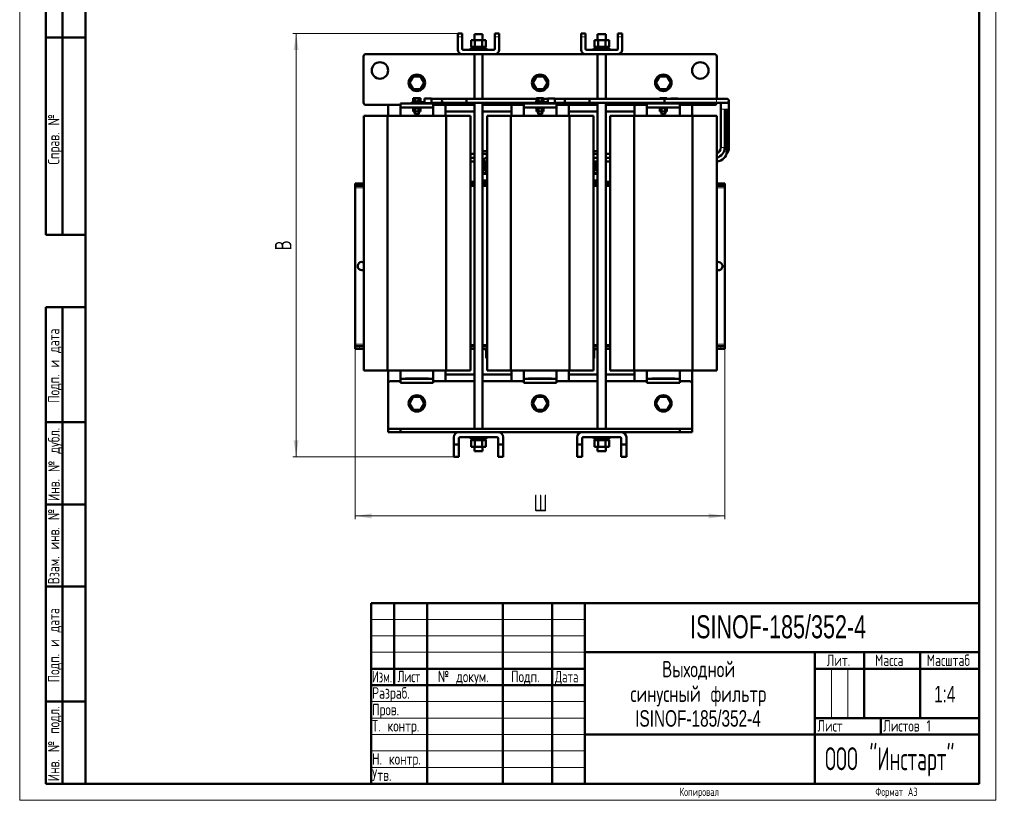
# Model space of a CAD drawing. Header units: millimetres. Extents: x 0 to 1198, y 0 to 1680.
# Tile 1 of 2: x 0 to 1198, y 0 to 950. Entities that reach past the tile are written whole.
import ezdxf

# ---------------------------------------------------------------- set-up
doc = ezdxf.new("R2010")
doc.units = ezdxf.units.MM
doc.header["$LTSCALE"] = 4
doc.linetypes.add('SLD-Сплошная', pattern=[0])
doc.styles.add('SLDTEXTSTYLE0', font='TXT', dxfattribs={"width": 0.7})
doc.styles.add('SLDTEXTSTYLE1', font='TXT', dxfattribs={"width": 0.7, "bigfont": 'bigfont'})
doc.styles.add('SLDTEXTSTYLE2', font='TXT', dxfattribs={"width": 0.705079, "bigfont": 'bigfont'})
doc.styles.add('SLDTEXTSTYLE3', font='TXT', dxfattribs={"width": 0.648852, "bigfont": 'bigfont'})
doc.styles.add('SLDTEXTSTYLE4', font='TXT', dxfattribs={"width": 0.632021, "bigfont": 'bigfont'})
doc.styles.add('SLDTEXTSTYLE5', font='TXT', dxfattribs={"width": 0.625377, "bigfont": 'bigfont'})
doc.styles.add('SLDTEXTSTYLE6', font='TXT', dxfattribs={"width": 0.583291, "bigfont": 'bigfont'})
doc.dimstyles.new('SLDDIMSTYLE0', dxfattribs={"dimtxt": 20, "dimasz": 20, "dimexe": 0, "dimexo": 0.0625, "dimgap": 5, "dimtad": 2, "dimdec": 1, "dimrnd": 1e-09, "dimzin": 12, "dimdsep": 46, "dimtxsty": 'SLDTEXTSTYLE0', "dimsah": 1, "dimcen": 0.09, "dimadec": 0, "dimazin": 3, "dimtfac": 1, "dimtdec": 3, "dimtofl": 0, "dimtmove": 0, "dimatfit": 3, "dimfxl": 0, "dimfrac": 2, "dimtolj": 1, "dimtzin": 12, "dimarcsym": 0})

# ---------------------------------------------------------------- blocks, each defined once
blk = doc.blocks.new('SW_NOTE_0')
at = {"color": 0, "linetype": 'Continuous', "lineweight": 0, "char_height": 20, "attachment_point": 2}
for s, insert, style in [('Выходной', (46.3, 25.7), 'SLDTEXTSTYLE1'), ('синусный фильтр', (45.9, -4.3), 'SLDTEXTSTYLE1'), ('ISINOF-185/352-4', (45.5, -34.3), 'SLDTEXTSTYLE0')]:
    blk.add_mtext(s, dxfattribs=dict(at, insert=insert, style=style))
blk = doc.blocks.new('_D')
at = {"color": 7, "linetype": 'SLD-Сплошная', "lineweight": 0}
for p, q in [((408.5, 552.3), (408.5, 341.9)), ((858.5, 552.3), (858.5, 341.9)), ((408.5, 345.9), (858.5, 345.9))]:
    blk.add_line(p, q, dxfattribs=at)
at = {"color": 7, "linetype": 'SLD-Сплошная', "lineweight": 18}
for points in [[(408.5, 345.9), (428.5, 342.8), (428.5, 349)], [(858.5, 345.9), (838.5, 349), (838.5, 342.8)]]:
    blk.add_solid(points, dxfattribs=at)
at = {"color": 7, "linetype": 'SLD-Сплошная', "lineweight": 18, "insert": (625.6, 371.7), "char_height": 20, "attachment_point": 1, "style": 'SLDTEXTSTYLE1'}
blk.add_mtext('Ш', dxfattribs=at)
blk = doc.blocks.new('_D_1')
at = {"color": 7, "linetype": 'SLD-Сплошная', "lineweight": 0}
for p, q in [((533.4, 932.8), (332.5, 932.8)), ((336.5, 417.9), (336.5, 932.8)), ((528.4, 417.9), (332.5, 417.9))]:
    blk.add_line(p, q, dxfattribs=at)
at = {"color": 7, "linetype": 'SLD-Сплошная', "lineweight": 18}
for points in [[(336.5, 932.8), (333.4, 912.8), (339.5, 912.8)], [(336.5, 417.9), (339.5, 437.9), (333.4, 437.9)]]:
    blk.add_solid(points, dxfattribs=at)
at = {"color": 7, "linetype": 'SLD-Сплошная', "lineweight": 18, "insert": (310.7, 668.9), "char_height": 20, "attachment_point": 1, "rotation": 90, "style": 'SLDTEXTSTYLE1'}
blk.add_mtext('В', dxfattribs=at)

msp = doc.modelspace()

# ---------------------------------------------------------------- linework, layer by layer
at = {"color": 7, "linetype": 'SLD-Сплошная', "lineweight": 18}
for p, q in [((0, 1680), (0, 0)), ((1188, 1680), (1188, 0)), ((428, 220), (688, 220)), ((428, 200), (688, 200)), ((428, 180), (688, 180)), ((988, 160), (988, 100)), ((1008, 160), (1008, 100)), ((428, 120), (688, 120)), ((428, 100), (688, 100)), ((428, 80), (688, 80)), ((428, 60), (688, 60)), ((428, 40), (688, 40)), ((0, 0), (1188, 0))]:
    msp.add_line(p, q, dxfattribs=at)
at = {"color": 7, "linetype": 'SLD-Сплошная', "lineweight": 50}
for p, q in [((80, 1660), (80, 20)), ((80, 1660), (80, 20)), ((1168, 20), (1168, 1660)), ((32, 688), (32, 1168)), ((32, 688), (32, 1168)), ((52, 688), (52, 1168)), ((52, 688), (52, 1168)), ((32, 928), (80, 928)), ((80, 928), (32, 928)), ((538.67, 932.8), (533.46, 932.8)), ((533.46, 928.63), (533.46, 932.8)), ((533.46, 928.63), (533.46, 913.05)), ((538.67, 932.8), (538.67, 928.63)), ((538.67, 914.09), (538.67, 928.63)), ((549.46, 916.65), (549.46, 924.65)), ((553.96, 924.65), (549.46, 924.65)), ((553.46, 931.84), (553.46, 924.65)), ((563.46, 931.84), (553.46, 931.84)), ((553.96, 916.65), (553.96, 924.65)), ((562.96, 924.65), (553.96, 924.65)), ((562.96, 924.65), (562.96, 916.65)), ((567.46, 924.65), (562.96, 924.65)), ((563.46, 924.65), (563.46, 931.84)), ((567.46, 916.65), (567.46, 924.65)), ((578.25, 928.63), (578.25, 932.8)), ((583.46, 932.8), (578.25, 932.8)), ((578.25, 928.63), (578.25, 914.09)), ((583.46, 932.8), (583.46, 928.63)), ((583.46, 913.05), (583.46, 928.63)), ((688.67, 932.8), (683.46, 932.8)), ((683.46, 928.63), (683.46, 932.8)), ((683.46, 928.63), (683.46, 913.05)), ((688.67, 932.8), (688.67, 928.63)), ((688.67, 914.09), (688.67, 928.63)), ((699.46, 916.65), (699.46, 924.65)), ((703.96, 924.65), (699.46, 924.65)), ((703.46, 931.84), (703.46, 924.65)), ((713.46, 931.84), (703.46, 931.84)), ((703.96, 916.65), (703.96, 924.65)), ((712.96, 924.65), (703.96, 924.65)), ((712.96, 916.65), (712.96, 924.65)), ((717.46, 924.65), (712.96, 924.65)), ((713.46, 924.65), (713.46, 931.84)), ((717.46, 916.65), (717.46, 924.65)), ((733.46, 932.8), (728.25, 932.8)), ((728.25, 928.63), (728.25, 932.8)), ((728.25, 928.63), (728.25, 914.09)), ((733.46, 932.8), (733.46, 928.63)), ((733.46, 913.05), (733.46, 928.63)), ((577.21, 913.05), (539.71, 913.05)), ((548.46, 914.65), (548.46, 913.05)), ((548.46, 914.65), (568.46, 914.65)), ((548.46, 913.05), (568.46, 913.05)), ((553.96, 916.65), (549.46, 916.65)), ((550.67, 916.65), (550.67, 914.65)), ((553.46, 913.05), (553.46, 913.05)), ((562.96, 916.65), (553.96, 916.65)), ((567.46, 916.65), (562.96, 916.65)), ((563.46, 913.05), (563.46, 913.05)), ((566.26, 914.65), (566.26, 916.65)), ((568.46, 913.05), (568.46, 914.65)), ((727.21, 913.05), (689.71, 913.05)), ((698.46, 914.65), (698.46, 913.05)), ((718.46, 914.65), (698.46, 914.65)), ((698.46, 913.05), (718.46, 913.05)), ((699.46, 916.65), (703.96, 916.65)), ((700.67, 916.65), (700.67, 914.65)), ((703.46, 913.05), (703.46, 913.05)), ((703.96, 916.65), (712.96, 916.65)), ((712.96, 916.65), (717.46, 916.65)), ((713.46, 913.05), (713.46, 913.05)), ((716.26, 914.65), (716.26, 916.65)), ((718.46, 913.05), (718.46, 914.65)), ((418.46, 848.84), (418.46, 904.84)), ((421.46, 907.84), (538.67, 907.84)), ((578.25, 907.84), (538.67, 907.84)), ((553.46, 907.84), (553.46, 853.44)), ((563.46, 853.44), (563.46, 907.84)), ((578.25, 907.84), (688.67, 907.84)), ((728.25, 907.84), (688.67, 907.84)), ((703.46, 907.84), (703.46, 853.44)), ((713.46, 853.44), (713.46, 907.84)), ((728.25, 907.84), (845.46, 907.84)), ((848.46, 904.84), (848.46, 853.44)), ((474.46, 872.84), (478.96, 880.63)), ((478.96, 880.63), (487.96, 880.63)), ((487.96, 880.63), (492.46, 872.84)), ((624.46, 872.84), (628.96, 880.63)), ((628.96, 880.63), (637.96, 880.63)), ((637.96, 880.63), (642.46, 872.84)), ((774.46, 872.84), (778.96, 880.63)), ((778.96, 880.63), (787.96, 880.63)), ((787.96, 880.63), (792.46, 872.84)), ((478.96, 865.04), (474.46, 872.84)), ((487.96, 865.04), (478.96, 865.04)), ((492.46, 872.84), (487.96, 865.04)), ((628.96, 865.04), (624.46, 872.84)), ((637.96, 865.04), (628.96, 865.04)), ((642.46, 872.84), (637.96, 865.04)), ((778.96, 865.04), (774.46, 872.84)), ((787.96, 865.04), (778.96, 865.04)), ((792.46, 872.84), (787.96, 865.04)), ((479.14, 854.08), (479.14, 850.24)), ((481.3, 854.08), (479.14, 854.08)), ((481.3, 850.24), (481.3, 854.08)), ((485.62, 854.08), (481.3, 854.08)), ((485.62, 850.24), (485.62, 854.08)), ((487.78, 854.08), (485.62, 854.08)), ((487.78, 850.24), (487.78, 854.08)), ((501.26, 853.74), (492.76, 853.74)), ((501.26, 853.44), (501.26, 853.74)), ((501.26, 853.74), (501.26, 853.44)), ((501.26, 853.74), (501.26, 853.74)), ((513.8, 853.44), (501.26, 853.44)), ((543.8, 853.44), (513.8, 853.44)), ((629.14, 853.44), (543.8, 853.44)), ((629.14, 854.08), (629.14, 850.24)), ((631.3, 854.08), (629.14, 854.08)), ((631.3, 850.24), (631.3, 854.08)), ((635.62, 854.08), (631.3, 854.08)), ((635.62, 850.24), (635.62, 854.08)), ((637.78, 854.08), (635.62, 854.08)), ((637.78, 850.24), (637.78, 854.08)), ((642.76, 853.44), (637.78, 853.44)), ((651.26, 853.74), (642.76, 853.74)), ((651.26, 853.74), (651.26, 853.74)), ((651.26, 853.44), (651.26, 853.74)), ((651.26, 853.74), (651.26, 853.44)), ((663.8, 853.44), (651.26, 853.44)), ((693.8, 853.44), (663.8, 853.44)), ((784.98, 853.44), (693.8, 853.44)), ((779.14, 853.44), (734.98, 853.44)), ((779.14, 854.08), (779.14, 853.44)), ((781.3, 854.08), (779.14, 854.08)), ((781.3, 853.44), (781.3, 854.08)), ((785.62, 854.08), (781.3, 854.08)), ((848.25, 853.44), (784.98, 853.44)), ((784.98, 848.44), (784.98, 853.44)), ((785.62, 853.44), (785.62, 854.08)), ((787.78, 854.08), (785.62, 854.08)), ((787.78, 853.44), (787.78, 854.08)), ((792.76, 853.44), (787.78, 853.44)), ((801.26, 853.74), (792.76, 853.74)), ((801.26, 853.74), (801.26, 853.74)), ((801.26, 853.44), (801.26, 853.74)), ((801.26, 853.74), (801.26, 853.44)), ((804.98, 853.44), (801.26, 853.44)), ((804.98, 853.44), (801.27, 853.44)), ((850.75, 853.44), (804.98, 853.44)), ((804.98, 853.44), (804.98, 853.44)), ((804.98, 853.44), (804.98, 853.44)), ((858.24, 853.44), (848.25, 853.44)), ((860.75, 853.44), (850.75, 853.44)), ((863.25, 840.94), (863.25, 850.94)), ((463.46, 845.84), (421.46, 845.84)), ((448.46, 845.84), (448.46, 832.84)), ((463.46, 847.84), (503.46, 847.84)), ((463.46, 847.84), (463.46, 842.84)), ((463.46, 842.84), (503.46, 842.84)), ((463.46, 841.84), (463.46, 842.84)), ((463.46, 841.84), (463.46, 832.84)), ((477.46, 849.14), (477.46, 848.34)), ((487.78, 849.14), (477.46, 849.14)), ((477.46, 848.34), (487.53, 848.34)), ((478.66, 850.18), (478.66, 849.41)), ((478.66, 850.18), (488.26, 850.18)), ((478.66, 849.41), (488.26, 849.41)), ((478.66, 842.76), (478.66, 841.99)), ((488.26, 842.76), (478.66, 842.76)), ((488.26, 841.99), (478.66, 841.99)), ((481.3, 850.24), (479.14, 850.24)), ((479.14, 841.95), (479.14, 838.11)), ((481.3, 841.95), (479.14, 841.95)), ((481.06, 849.41), (481.06, 849.14)), ((481.06, 848.34), (481.06, 847.84)), ((481.06, 842.84), (481.06, 842.76)), ((481.06, 841.99), (481.06, 841.95)), ((485.62, 850.24), (481.3, 850.24)), ((481.3, 841.95), (481.3, 838.11)), ((485.62, 841.95), (481.3, 841.95)), ((487.78, 850.24), (485.62, 850.24)), ((485.62, 841.95), (485.62, 838.11)), ((487.78, 841.95), (485.62, 841.95)), ((485.86, 849.14), (485.86, 849.41)), ((485.86, 847.84), (485.86, 848.34)), ((485.86, 842.76), (485.86, 842.84)), ((485.86, 841.95), (485.86, 841.99)), ((487.78, 841.95), (487.78, 838.11)), ((488.25, 848.34), (488.25, 848.34)), ((488.25, 848.34), (488.26, 848.34)), ((488.26, 849.41), (488.26, 850.18)), ((488.26, 841.99), (488.26, 842.76)), ((488.8, 848.43), (489.38, 848.29)), ((492.76, 849.78), (489.05, 849.25)), ((489.31, 848.31), (489.37, 848.29)), ((489.37, 848.29), (492.79, 848.14)), ((492.75, 849.14), (489.51, 848.56)), ((492.76, 848.14), (501.26, 848.14)), ((501.26, 848.44), (513.8, 848.44)), ((503.46, 842.84), (503.46, 847.84)), ((553.46, 845.84), (503.46, 845.84)), ((503.46, 842.84), (503.46, 841.84)), ((503.46, 841.84), (503.46, 832.84)), ((513.8, 848.44), (543.8, 848.44)), ((518.46, 832.84), (518.46, 845.84)), ((543.8, 848.44), (627.46, 848.44)), ((553.46, 848.44), (553.46, 451.84)), ((563.46, 451.84), (563.46, 848.44)), ((613.46, 845.84), (563.46, 845.84)), ((598.46, 832.84), (598.46, 845.84)), ((613.46, 847.84), (653.46, 847.84)), ((613.46, 847.84), (613.46, 842.84)), ((613.46, 842.84), (653.46, 842.84)), ((613.46, 841.84), (613.46, 842.84)), ((613.46, 841.84), (613.46, 832.84)), ((627.46, 849.14), (627.46, 848.34)), ((637.78, 849.14), (627.46, 849.14)), ((627.46, 848.34), (637.53, 848.34)), ((628.66, 850.18), (628.66, 849.41)), ((628.66, 850.18), (638.26, 850.18)), ((628.66, 849.41), (638.26, 849.41)), ((628.66, 842.76), (628.66, 841.99)), ((638.26, 842.76), (628.66, 842.76)), ((638.26, 841.99), (628.66, 841.99)), ((631.3, 850.24), (629.14, 850.24)), ((629.14, 841.95), (629.14, 838.11)), ((629.14, 841.95), (631.3, 841.95)), ((631.06, 849.41), (631.06, 849.14)), ((631.06, 848.34), (631.06, 847.84)), ((631.06, 842.84), (631.06, 842.76)), ((631.06, 841.99), (631.06, 841.95)), ((635.62, 850.24), (631.3, 850.24)), ((631.3, 838.11), (631.3, 841.95)), ((631.3, 841.95), (635.62, 841.95)), ((637.78, 850.24), (635.62, 850.24)), ((635.62, 841.95), (635.62, 838.11)), ((635.62, 841.95), (637.78, 841.95)), ((635.86, 849.14), (635.86, 849.41)), ((635.86, 847.84), (635.86, 848.34)), ((635.86, 842.76), (635.86, 842.84)), ((635.86, 841.95), (635.86, 841.99)), ((637.78, 841.95), (637.78, 838.11)), ((638.25, 848.34), (638.48, 848.33)), ((638.25, 848.34), (638.25, 848.34)), ((638.25, 848.34), (638.26, 848.34)), ((638.26, 849.41), (638.26, 850.18)), ((638.26, 841.99), (638.26, 842.76)), ((638.29, 848.34), (638.48, 848.33)), ((642.76, 849.78), (639.05, 849.25)), ((639.37, 848.29), (642.79, 848.14)), ((642.75, 849.14), (639.51, 848.56)), ((642.76, 848.14), (651.26, 848.14)), ((651.26, 848.44), (663.8, 848.44)), ((653.46, 842.84), (653.46, 847.84)), ((703.46, 845.84), (653.46, 845.84)), ((653.46, 842.84), (653.46, 841.84)), ((653.46, 841.84), (653.46, 832.84)), ((663.8, 848.44), (693.8, 848.44)), ((668.46, 845.84), (668.46, 832.84)), ((693.8, 848.44), (784.98, 848.44)), ((703.46, 848.44), (703.46, 451.84)), ((713.46, 451.84), (713.46, 848.44)), ((763.46, 845.84), (713.46, 845.84)), ((748.46, 845.84), (748.46, 832.84)), ((763.46, 847.84), (763.46, 842.84)), ((763.46, 847.84), (803.46, 847.84)), ((763.46, 842.84), (803.46, 842.84)), ((763.46, 841.84), (763.46, 842.84)), ((763.46, 841.84), (763.46, 832.84)), ((777.46, 848.44), (777.46, 848.34)), ((777.46, 848.34), (787.53, 848.34)), ((778.66, 842.76), (778.66, 841.99)), ((788.26, 842.76), (778.66, 842.76)), ((788.26, 841.99), (778.66, 841.99)), ((779.14, 841.95), (779.14, 838.11)), ((781.3, 841.95), (779.14, 841.95)), ((781.06, 848.34), (781.06, 847.84)), ((781.06, 842.84), (781.06, 842.76)), ((781.06, 841.99), (781.06, 841.95)), ((781.3, 841.95), (781.3, 838.11)), ((785.62, 841.95), (781.3, 841.95)), ((784.98, 848.44), (848.25, 848.44)), ((785.62, 841.95), (785.62, 838.11)), ((787.78, 841.95), (785.62, 841.95)), ((785.86, 847.84), (785.86, 848.34)), ((785.86, 842.76), (785.86, 842.84)), ((785.86, 841.95), (785.86, 841.99)), ((787.78, 841.95), (787.78, 838.11)), ((788.25, 848.34), (788.48, 848.33)), ((788.25, 848.34), (788.25, 848.34)), ((788.25, 848.34), (788.26, 848.34)), ((788.26, 841.99), (788.26, 842.76)), ((788.29, 848.34), (788.48, 848.33)), ((789.37, 848.29), (792.79, 848.14)), ((792.76, 848.14), (801.26, 848.14)), ((803.46, 842.84), (803.46, 847.84)), ((845.46, 845.84), (803.46, 845.84)), ((803.46, 842.84), (803.46, 841.84)), ((803.46, 841.84), (803.46, 832.84)), ((818.46, 832.84), (818.46, 845.84)), ((848.25, 848.44), (858.25, 848.44)), ((853.25, 848.44), (853.25, 840.94)), ((853.25, 840.94), (853.25, 794.06)), ((858.25, 848.44), (860.75, 848.44)), ((858.35, 848.44), (858.25, 848.44)), ((858.25, 794.06), (858.25, 840.94)), ((860.75, 789.73), (860.75, 840.94)), ((863.25, 794.06), (863.25, 840.94)), ((418.83, 832.84), (418.83, 522.84)), ((418.83, 832.84), (447.77, 832.84)), ((447.77, 832.84), (447.77, 522.84)), ((447.77, 832.84), (519.1, 832.84)), ((479.14, 838.11), (481.3, 838.11)), ((481.06, 838.11), (481.06, 834.68)), ((481.06, 834.68), (485.86, 834.68)), ((481.3, 838.11), (485.62, 838.11)), ((485.62, 838.11), (487.78, 838.11)), ((485.86, 834.68), (485.86, 838.11)), ((553.46, 837.84), (518.46, 837.84)), ((519.1, 832.84), (519.1, 522.84)), ((519.1, 832.84), (548.54, 832.84)), ((548.54, 522.84), (548.54, 832.84)), ((598.46, 837.84), (563.46, 837.84)), ((568.83, 832.84), (568.83, 522.84)), ((568.83, 832.84), (597.77, 832.84)), ((597.77, 832.84), (597.77, 522.84)), ((597.77, 832.84), (669.1, 832.84)), ((629.14, 838.11), (631.3, 838.11)), ((631.06, 838.11), (631.06, 834.68)), ((631.06, 834.68), (635.86, 834.68)), ((631.3, 838.11), (635.62, 838.11)), ((635.62, 838.11), (637.78, 838.11)), ((635.86, 834.68), (635.86, 838.11)), ((703.46, 837.84), (668.46, 837.84)), ((669.1, 832.84), (669.1, 522.84)), ((669.1, 832.84), (698.54, 832.84)), ((698.54, 522.84), (698.54, 832.84)), ((748.46, 837.84), (713.46, 837.84)), ((718.83, 832.84), (718.83, 522.84)), ((718.83, 832.84), (747.77, 832.84)), ((747.77, 832.84), (747.77, 522.84)), ((747.77, 832.84), (819.1, 832.84)), ((779.14, 838.11), (781.3, 838.11)), ((781.06, 838.11), (781.06, 834.68)), ((781.06, 834.68), (785.86, 834.68)), ((781.3, 838.11), (785.62, 838.11)), ((785.62, 838.11), (787.78, 838.11)), ((785.86, 834.68), (785.86, 838.11)), ((819.1, 832.84), (819.1, 522.84)), ((819.1, 832.84), (848.54, 832.84)), ((848.54, 522.84), (848.54, 832.84)), ((553.46, 786.56), (548.54, 786.56)), ((553.46, 786.53), (548.54, 786.52)), ((548.54, 781.52), (553.46, 781.53)), ((563.46, 789.48), (568.83, 789.48)), ((568.83, 786.56), (563.46, 786.56)), ((568.83, 786.53), (563.46, 786.53)), ((567.81, 781.48), (568.83, 781.48)), ((698.54, 789.48), (703.46, 789.48)), ((703.46, 786.56), (698.54, 786.56)), ((703.46, 786.55), (698.54, 786.54)), ((698.54, 781.51), (703.46, 781.52)), ((718.83, 786.56), (713.46, 786.56)), ((718.83, 786.56), (713.46, 786.56)), ((718.83, 786.55), (713.46, 786.55)), ((713.46, 781.54), (718.83, 781.55)), ((852.21, 783.35), (851.79, 783.11)), ((548.54, 777.23), (553.46, 777.23)), ((565.31, 775), (565.31, 778.98)), ((565.31, 777.23), (568.83, 777.23)), ((565.31, 773.2), (565.31, 775)), ((565.31, 767.2), (565.31, 773.19)), ((565.31, 772.98), (567.91, 772.98)), ((568.83, 772.48), (565.31, 772.48)), ((565.31, 771.98), (567.91, 771.98)), ((565.31, 768.28), (565.45, 768.28)), ((565.45, 766.78), (565.45, 768.28)), ((567.91, 772.98), (567.91, 777.23)), ((567.91, 771.98), (567.91, 762.98)), ((698.54, 777.23), (703.46, 777.23)), ((698.54, 777.23), (703.46, 777.23)), ((701.41, 772.48), (698.54, 772.48)), ((699.01, 777.23), (699.01, 772.98)), ((699.01, 772.98), (701.41, 772.98)), ((699.01, 771.98), (701.41, 771.98)), ((699.01, 762.98), (699.01, 771.98)), ((701.41, 777.23), (701.41, 775.74)), ((701.41, 775.74), (701.41, 773.2)), ((701.41, 773.2), (701.41, 767.2)), ((713.46, 777.23), (718.83, 777.23)), ((713.46, 777.23), (718.83, 777.23)), ((567.91, 762.98), (563.46, 762.98)), ((568.83, 761.98), (563.46, 761.98)), ((565.28, 766.78), (565.45, 766.78)), ((703.46, 761.98), (698.54, 761.98)), ((703.46, 762.98), (699.01, 762.98)), ((408.46, 750.38), (408.46, 747.38)), ((408.46, 750.38), (413.46, 750.38)), ((413.46, 747.38), (408.46, 747.38)), ((408.46, 747.38), (408.46, 744.88)), ((408.46, 744.88), (408.46, 554.88)), ((413.46, 750.38), (418.83, 750.38)), ((418.83, 747.38), (413.46, 747.38)), ((553.46, 752.38), (548.46, 752.38)), ((548.54, 750.38), (553.46, 750.38)), ((553.46, 747.38), (548.54, 747.38)), ((553.46, 754.18), (553.46, 752.38)), ((553.46, 754.18), (553.46, 754.18)), ((568.83, 754.18), (563.46, 754.18)), ((568.96, 752.38), (563.46, 752.38)), ((563.46, 750.38), (568.83, 750.38)), ((568.83, 747.38), (563.46, 747.38)), ((703.46, 752.38), (698.46, 752.38)), ((703.46, 754.18), (698.54, 754.18)), ((698.54, 750.38), (703.46, 750.38)), ((703.46, 747.38), (698.54, 747.38)), ((718.83, 752.38), (713.46, 752.38)), ((713.46, 750.38), (718.83, 750.38)), ((718.83, 747.38), (713.46, 747.38)), ((848.54, 750.38), (853.46, 750.38)), ((853.46, 747.38), (848.54, 747.38)), ((858.46, 750.38), (853.46, 750.38)), ((858.46, 747.38), (853.46, 747.38)), ((858.46, 750.38), (858.46, 747.38)), ((858.46, 747.38), (858.46, 744.88)), ((858.46, 744.88), (858.46, 554.88)), ((32, 688), (80, 688)), ((32, 20), (32, 600)), ((32, 600), (80, 600)), ((52, 20), (52, 600)), ((408.46, 554.88), (408.46, 552.38)), ((408.46, 552.38), (408.46, 549.38)), ((413.46, 552.38), (408.46, 552.38)), ((413.46, 552.38), (418.83, 552.38)), ((548.54, 552.38), (553.46, 552.38)), ((563.46, 552.38), (568.83, 552.38)), ((698.54, 552.38), (703.46, 552.38)), ((713.46, 552.38), (718.83, 552.38)), ((848.54, 552.38), (853.46, 552.38)), ((858.46, 552.38), (853.46, 552.38)), ((858.46, 554.88), (858.46, 552.38)), ((858.46, 549.38), (858.46, 552.38)), ((413.46, 549.38), (408.46, 549.38)), ((418.83, 549.38), (413.46, 549.38)), ((553.46, 549.38), (548.54, 549.38)), ((568.83, 549.38), (563.46, 549.38)), ((566.46, 549.38), (566.46, 547.46)), ((568.83, 549.38), (566.46, 549.38)), ((566.46, 547.46), (568.83, 547.46)), ((567.66, 537.86), (567.66, 547.46)), ((700.46, 549.38), (698.46, 549.38)), ((700.46, 547.46), (698.46, 547.46)), ((703.46, 549.38), (698.54, 549.38)), ((699.26, 547.46), (699.26, 537.86)), ((700.46, 547.46), (700.46, 549.38)), ((718.83, 549.38), (713.46, 549.38)), ((853.46, 549.38), (848.54, 549.38)), ((858.46, 549.38), (853.46, 549.38)), ((567.66, 537.86), (568.83, 537.86)), ((698.54, 537.86), (699.26, 537.86)), ((418.83, 522.84), (447.77, 522.84)), ((447.77, 522.84), (519.1, 522.84)), ((448.46, 522.84), (448.46, 506.84)), ((463.46, 522.84), (463.46, 513.84)), ((503.46, 522.84), (503.46, 513.84)), ((518.46, 509.84), (518.46, 522.84)), ((518.46, 517.84), (553.46, 517.84)), ((519.1, 522.84), (548.54, 522.84)), ((563.46, 517.84), (598.46, 517.84)), ((568.83, 522.84), (597.77, 522.84)), ((597.77, 522.84), (669.1, 522.84)), ((598.46, 509.84), (598.46, 522.84)), ((613.46, 522.84), (613.46, 513.84)), ((653.46, 522.84), (653.46, 513.84)), ((668.46, 522.84), (668.46, 509.84)), ((668.46, 517.84), (703.46, 517.84)), ((669.1, 522.84), (698.54, 522.84)), ((713.46, 517.84), (748.46, 517.84)), ((718.83, 522.84), (747.77, 522.84)), ((747.77, 522.84), (819.1, 522.84)), ((748.46, 522.84), (748.46, 509.84)), ((763.46, 522.84), (763.46, 513.84)), ((803.46, 522.84), (803.46, 513.84)), ((818.46, 506.84), (818.46, 522.84)), ((819.1, 522.84), (848.54, 522.84)), ((448.46, 452.84), (448.46, 506.84)), ((451.46, 509.84), (463.46, 509.84)), ((463.46, 512.84), (463.46, 513.84)), ((503.46, 512.84), (463.46, 512.84)), ((463.46, 512.84), (463.46, 507.84)), ((503.46, 507.84), (463.46, 507.84)), ((503.46, 513.84), (503.46, 512.84)), ((503.46, 507.84), (503.46, 512.84)), ((503.46, 509.84), (553.46, 509.84)), ((563.46, 509.84), (613.46, 509.84)), ((613.46, 512.84), (613.46, 513.84)), ((653.46, 512.84), (613.46, 512.84)), ((613.46, 512.84), (613.46, 507.84)), ((653.46, 507.84), (613.46, 507.84)), ((653.46, 513.84), (653.46, 512.84)), ((653.46, 507.84), (653.46, 512.84)), ((653.46, 509.84), (703.46, 509.84)), ((713.46, 509.84), (763.46, 509.84)), ((763.46, 512.84), (763.46, 513.84)), ((803.46, 512.84), (763.46, 512.84)), ((763.46, 512.84), (763.46, 507.84)), ((803.46, 507.84), (763.46, 507.84)), ((803.46, 513.84), (803.46, 512.84)), ((803.46, 507.84), (803.46, 512.84)), ((803.46, 509.84), (815.46, 509.84)), ((818.46, 452.84), (818.46, 506.84)), ((474.46, 482.84), (478.96, 490.63)), ((478.96, 475.04), (474.46, 482.84)), ((478.96, 490.63), (487.96, 490.63)), ((487.96, 490.63), (492.46, 482.84)), ((492.46, 482.84), (487.96, 475.04)), ((624.46, 482.84), (628.96, 490.63)), ((628.96, 475.04), (624.46, 482.84)), ((628.96, 490.63), (637.96, 490.63)), ((637.96, 490.63), (642.46, 482.84)), ((642.46, 482.84), (637.96, 475.04)), ((774.46, 482.84), (778.96, 490.63)), ((778.96, 475.04), (774.46, 482.84)), ((778.96, 490.63), (787.96, 490.63)), ((787.96, 490.63), (792.46, 482.84)), ((792.46, 482.84), (787.96, 475.04)), ((487.96, 475.04), (478.96, 475.04)), ((637.96, 475.04), (628.96, 475.04)), ((787.96, 475.04), (778.96, 475.04)), ((80, 460), (32, 460)), ((448.46, 451.84), (448.46, 452.84)), ((448.46, 447.84), (448.46, 451.84)), ((463.46, 451.84), (448.46, 451.84)), ((448.46, 447.84), (463.46, 447.84)), ((463.46, 447.84), (463.46, 451.84)), ((463.46, 451.84), (803.46, 451.84)), ((463.46, 447.84), (534.71, 447.84)), ((534.71, 447.84), (582.21, 447.84)), ((582.21, 447.84), (684.71, 447.84)), ((684.71, 447.84), (732.21, 447.84)), ((732.21, 447.84), (803.46, 447.84)), ((803.46, 451.84), (803.46, 447.84)), ((803.46, 451.84), (818.46, 451.84)), ((803.46, 447.84), (818.46, 447.84)), ((818.46, 452.84), (818.46, 451.84)), ((818.46, 447.84), (818.46, 451.84)), ((528.46, 441.59), (528.46, 432.89)), ((528.46, 432.89), (534.71, 432.89)), ((528.46, 417.89), (528.46, 432.89)), ((534.71, 432.89), (534.71, 440.34)), ((534.71, 432.89), (534.71, 417.89)), ((535.96, 441.59), (580.96, 441.59)), ((548.46, 441.54), (548.46, 439.94)), ((568.46, 441.54), (548.46, 441.54)), ((568.46, 439.94), (548.46, 439.94)), ((549.46, 437.94), (549.46, 429.94)), ((553.96, 437.94), (549.46, 437.94)), ((550.67, 439.94), (550.67, 437.94)), ((553.46, 441.59), (553.46, 441.54)), ((553.96, 437.94), (553.96, 429.94)), ((562.96, 437.94), (553.96, 437.94)), ((562.96, 437.94), (562.96, 429.94)), ((567.46, 437.94), (562.96, 437.94)), ((563.46, 441.54), (563.46, 441.59)), ((566.26, 437.94), (566.26, 439.94)), ((567.46, 437.94), (567.46, 429.94)), ((568.46, 439.94), (568.46, 441.54)), ((582.21, 440.34), (582.21, 432.89)), ((582.21, 432.89), (588.46, 432.89)), ((582.21, 417.89), (582.21, 432.89)), ((588.46, 432.89), (588.46, 441.59)), ((588.46, 432.89), (588.46, 417.89)), ((678.46, 441.59), (678.46, 432.89)), ((678.46, 432.89), (684.71, 432.89)), ((678.46, 417.89), (678.46, 432.89)), ((684.71, 432.89), (684.71, 440.34)), ((684.71, 432.89), (684.71, 417.89)), ((685.96, 441.59), (730.96, 441.59)), ((698.46, 441.54), (698.46, 439.94)), ((718.46, 441.54), (698.46, 441.54)), ((718.46, 439.94), (698.46, 439.94)), ((699.46, 437.94), (699.46, 429.94)), ((703.96, 437.94), (699.46, 437.94)), ((700.67, 439.94), (700.67, 437.94)), ((703.46, 441.59), (703.46, 441.54)), ((703.96, 437.94), (703.96, 429.94)), ((712.96, 437.94), (703.96, 437.94)), ((712.96, 437.94), (712.96, 429.94)), ((717.46, 437.94), (712.96, 437.94)), ((713.46, 441.54), (713.46, 441.59)), ((716.26, 437.94), (716.26, 439.94)), ((717.46, 437.94), (717.46, 429.94)), ((718.46, 439.94), (718.46, 441.54)), ((732.21, 440.34), (732.21, 432.89)), ((732.21, 432.89), (738.46, 432.89)), ((732.21, 417.89), (732.21, 432.89)), ((738.46, 432.89), (738.46, 441.59)), ((738.46, 432.89), (738.46, 417.89)), ((549.46, 429.94), (553.96, 429.94)), ((553.46, 429.94), (553.46, 424.84)), ((553.46, 424.84), (563.46, 424.84)), ((553.96, 429.94), (562.96, 429.94)), ((562.96, 429.94), (567.46, 429.94)), ((563.46, 424.84), (563.46, 429.94)), ((699.46, 429.94), (703.96, 429.94)), ((703.46, 429.94), (703.46, 424.84)), ((703.46, 424.84), (713.46, 424.84)), ((703.96, 429.94), (712.96, 429.94)), ((712.96, 429.94), (717.46, 429.94)), ((713.46, 424.84), (713.46, 429.94)), ((528.46, 417.89), (534.71, 417.89)), ((582.21, 417.89), (588.46, 417.89)), ((678.46, 417.89), (684.71, 417.89)), ((732.21, 417.89), (738.46, 417.89)), ((80, 360), (32, 360)), ((80, 260), (32, 260)), ((428, 240), (1168, 240)), ((428, 240), (428, 20)), ((456, 140), (456, 240)), ((496, 240), (496, 20)), ((588, 240), (588, 20)), ((648, 240), (648, 20)), ((688, 240), (688, 20)), ((688, 180), (1168, 180)), ((968, 180), (968, 20)), ((1028, 180), (1028, 100)), ((1096, 180), (1096, 100)), ((428, 160), (688, 160)), ((968, 160), (1168, 160)), ((428, 140), (688, 140)), ((32, 120), (80, 120)), ((968, 100), (1168, 100)), ((1048, 100), (1048, 80)), ((688, 80), (1168, 80)), ((32, 20), (80, 20)), ((80, 20), (1168, 20))]:
    msp.add_line(p, q, dxfattribs=at)
at = {"color": 8, "linetype": 'SLD-Сплошная', "lineweight": 18}
for p, q in [((537.89, 928.63), (534.24, 928.63)), ((582.68, 928.63), (579.04, 928.63)), ((687.89, 928.63), (684.24, 928.63)), ((732.68, 928.63), (729.04, 928.63)), ((848.25, 853.44), (848.25, 848.44)), ((850.75, 853.44), (850.75, 853.44)), ((476.79, 841.84), (465.82, 841.84)), ((487.55, 848.38), (487.76, 849.09)), ((489.29, 848.52), (488.43, 848.37)), ((489.09, 849.19), (489.23, 848.95)), ((501.11, 841.84), (490.14, 841.84)), ((626.79, 841.84), (615.82, 841.84)), ((637.55, 848.38), (637.76, 849.09)), ((639.29, 848.52), (638.43, 848.37)), ((639.09, 849.19), (639.23, 848.95)), ((651.11, 841.84), (640.14, 841.84)), ((776.79, 841.84), (765.82, 841.84)), ((788.72, 848.42), (788.33, 848.35)), ((801.11, 841.84), (790.14, 841.84)), ((853.25, 840.94), (855.75, 840.94)), ((855.75, 840.94), (858.25, 840.94)), ((858.25, 840.94), (860.75, 840.94)), ((860.75, 840.94), (863.25, 840.94)), ((853.25, 794.06), (855.75, 794.06)), ((855.75, 794.06), (858.25, 794.06)), ((860.75, 794.06), (863.25, 794.06)), ((567.81, 786.48), (567.81, 781.48)), ((857.48, 789.73), (860.75, 789.73)), ((563.46, 778.98), (565.31, 778.98)), ((563.46, 775), (565.31, 775)), ((703.46, 773.2), (701.41, 773.2)), ((417.27, 744.88), (410.02, 744.88)), ((413.46, 747.83), (413.46, 749.93)), ((553.46, 751.38), (548.46, 751.38)), ((568.96, 751.38), (563.46, 751.38)), ((703.46, 751.38), (698.46, 751.38)), ((718.83, 751.38), (713.46, 751.38)), ((856.98, 744.88), (850.03, 744.88)), ((853.46, 749.93), (853.46, 747.83)), ((410.02, 554.88), (417.27, 554.88)), ((413.46, 549.83), (413.46, 551.93)), ((548.46, 554.38), (553.46, 554.38)), ((563.46, 554.38), (568.96, 554.38)), ((698.46, 554.38), (703.46, 554.38)), ((713.46, 554.38), (718.83, 554.38)), ((850.03, 554.88), (856.98, 554.88)), ((853.46, 551.93), (853.46, 549.83)), ((469.46, 513.84), (497.46, 513.84)), ((619.46, 513.84), (647.46, 513.84)), ((769.46, 513.84), (797.46, 513.84)), ((464.21, 452.84), (537.71, 452.84)), ((584.46, 452.84), (682.46, 452.84)), ((729.21, 452.84), (802.71, 452.84))]:
    msp.add_line(p, q, dxfattribs=at)
at = {"color": 7, "linetype": 'SLD-Сплошная', "lineweight": 50, "flags": 128}
for points in [[(501.27, 848.44), (501.27, 848.18), (501.26, 848.18), (501.26, 848.55), (501.25, 849.23), (501.25, 850.13), (501.25, 851.14), (501.25, 852.13), (501.25, 852.95), (501.26, 853.51), (501.26, 853.74), (501.26, 853.74)], [(501.26, 853.74), (501.27, 853.51), (501.27, 853.44)], [(651.27, 848.44), (651.27, 848.18), (651.26, 848.18), (651.26, 848.55), (651.25, 849.23), (651.25, 850.13), (651.25, 851.14), (651.25, 852.13), (651.25, 852.95), (651.26, 853.51), (651.26, 853.74), (651.26, 853.74)], [(651.26, 853.74), (651.27, 853.51), (651.27, 853.44)], [(784.98, 853.44), (784.98, 853.24), (784.98, 852.7), (784.98, 851.89), (784.98, 850.94)], [(784.98, 850.94), (784.98, 849.98), (784.98, 849.17), (784.98, 848.63), (784.98, 848.44)], [(792.76, 853.74), (792.76, 853.6), (792.76, 853.44)], [(801.26, 853.74), (801.27, 853.51), (801.27, 853.44)], [(801.26, 853.44), (801.26, 853.51), (801.26, 853.74)], [(801.27, 848.44), (801.27, 848.18), (801.26, 848.18), (801.26, 848.44)], [(418.86, 645.49), (417.81, 645.06), (416.46, 644.88)], [(850.46, 644.88), (849.11, 645.06), (848.46, 645.29)]]:
    msp.add_lwpolyline(points, dxfattribs=at)
at = {"color": 8, "linetype": 'SLD-Сплошная', "lineweight": 18, "flags": 128}
msp.add_lwpolyline([(703.46, 775.74), (702.96, 775.74), (702.15, 775.74), (701.6, 775.74), (701.41, 775.74)], dxfattribs=at)
at = {"color": 7, "linetype": 'SLD-Сплошная', "lineweight": 50}
for centre in [(438.46, 887.84), (828.46, 887.84), (483.46, 872.84), (633.46, 872.84), (783.46, 872.84), (483.46, 482.84), (633.46, 482.84), (783.46, 482.84)]:
    msp.add_circle(centre, 10, dxfattribs=at)
for centre, radius, start, end in [((538.67, 913.05), 5.21, 180, 270), ((539.71, 914.09), 1.04, 180, 270), ((577.21, 914.09), 1.04, 270, 0), ((578.25, 913.05), 5.21, 270, 0), ((688.67, 913.05), 5.21, 180, 270), ((689.71, 914.09), 1.04, 180, 270), ((727.21, 914.09), 1.04, 270, 0), ((728.25, 913.05), 5.21, 270, 0), ((421.46, 904.84), 3, 90, 180), ((845.46, 904.84), 3, 0, 90), ((777.33, 850.84), 284.58, 179.41792, 180.34367), ((927.33, 850.84), 284.58, 179.41792, 180.34367), ((860.75, 850.94), 2.5, 270, 90), ((421.46, 848.84), 3, 180, 270), ((845.46, 848.84), 3, 270, 352.29853), ((845.75, 794.06), 7.5, 291.18505, 0), ((845.75, 794.06), 12.5, 282.52284, 0), ((850.75, 794.06), 12.5, 318.46969, 360), ((567.81, 778.98), 2.5, 90.02803, 180), ((848.25, 789.73), 12.5, 270.96426, 0), ((562.81, 767.2), 2.5, 285.08104, 0), ((703.91, 767.2), 2.5, 180, 259.64102), ((416.46, 649.88), 5, 61.3207, 270), ((850.46, 649.88), 5, 270, 113.57817), ((451.46, 506.84), 3, 90, 180), ((815.46, 506.84), 3, 0, 90), ((534.71, 441.59), 6.25, 90, 180), ((582.21, 441.59), 6.25, 0, 90), ((684.71, 441.59), 6.25, 90, 180), ((732.21, 441.59), 6.25, 0, 90), ((535.96, 440.34), 1.25, 90, 180), ((580.96, 440.34), 1.25, 0, 90), ((685.96, 440.34), 1.25, 90, 180), ((730.96, 440.34), 1.25, 0, 90)]:
    msp.add_arc(centre, radius, start, end, dxfattribs=at)
for centre, start_param, end_param in [((513.8, 850.94), 4.712389, 6.2831853), ((513.8, 850.94), 3.1415927, 4.712389), ((543.8, 850.94), 4.712389, 6.2831853), ((543.8, 850.94), 3.1415927, 4.712389), ((663.8, 850.94), 0, 1.5707963), ((663.8, 850.94), 1.5707963, 3.1415927), ((693.8, 850.94), 0, 3.1415927)]:
    msp.add_ellipse(centre, major_axis=(0, 2.5), ratio=0.0990195, start_param=start_param, end_param=end_param, dxfattribs=at)
for points in [[(487.53, 848.34), (487.75, 848.34), (487.99, 848.34), (488.25, 848.34)], [(487.78, 849.14), (487.93, 849.14), (488.08, 849.14), (488.25, 849.14)], [(488.25, 849.14), (488.49, 849.17), (488.76, 849.21), (489.04, 849.25)], [(489.48, 848.56), (489.04, 848.48), (488.63, 848.41), (488.25, 848.34)], [(489.04, 849.25), (489.05, 849.25), (489.05, 849.25), (489.05, 849.25)], [(489.51, 848.56), (489.5, 848.56), (489.49, 848.56), (489.48, 848.56)], [(637.53, 848.34), (637.75, 848.34), (637.99, 848.34), (638.25, 848.34)], [(637.78, 849.14), (637.93, 849.14), (638.08, 849.14), (638.25, 849.14)], [(638.25, 849.14), (638.49, 849.17), (638.76, 849.21), (639.04, 849.25)], [(639.48, 848.56), (639.04, 848.48), (638.63, 848.41), (638.25, 848.34)], [(639.04, 849.25), (639.05, 849.25), (639.05, 849.25), (639.05, 849.25)], [(639.51, 848.56), (639.5, 848.56), (639.49, 848.56), (639.48, 848.56)], [(787.53, 848.34), (787.75, 848.34), (787.99, 848.34), (788.25, 848.34)]]:
    msp.add_open_spline(points, degree=3, dxfattribs=at)
for points, knots in [([(492.76, 848.14), (492.76, 848.15), (492.76, 848.18), (492.76, 848.38), (492.76, 848.69), (492.75, 848.99), (492.75, 849.14)], [0, 0, 0, 0, 0.2498138, 0.4998759, 0.7499379, 1, 1, 1, 1]), ([(642.76, 848.14), (642.76, 848.15), (642.76, 848.18), (642.76, 848.38), (642.76, 848.69), (642.75, 848.99), (642.75, 849.14)], [0, 0, 0, 0, 0.2498248, 0.4998832, 0.7499416, 1, 1, 1, 1]), ([(788.77, 848.44), (788.77, 848.43), (788.67, 848.42), (788.5, 848.39), (788.33, 848.35), (788.25, 848.34)], [0, 0, 0, 0, 0.0187825, 0.5087909, 1, 1, 1, 1]), ([(792.76, 848.14), (792.76, 848.15), (792.76, 848.18), (792.76, 848.3), (792.76, 848.42), (792.76, 848.44)], [0, 0, 0, 0, 0.4730799, 0.9466022, 1, 1, 1, 1]), ([(698.46, 552.38), (698.85, 552.38), (699.64, 552.38), (700.81, 552.38), (701.98, 552.38), (702.87, 552.38), (703.36, 552.38), (703.46, 552.38)], [0, 0, 0, 0, 0.22572232, 0.46163393, 0.69754549, 0.93345699, 1, 1, 1, 1]), ([(713.46, 552.38), (713.55, 552.38), (713.89, 552.38), (714.48, 552.38), (715.21, 552.38), (715.92, 552.38), (716.61, 552.38), (717.05, 552.38), (717.29, 552.38), (717.37, 552.38), (717.9, 552.38), (718.38, 552.38), (718.79, 552.38)], [0, 0, 0, 0, 0.0417869, 0.1696918, 0.2975968, 0.4255016, 0.553406, 0.6813097, 0.6830763, 0.6959528, 0.7308009, 1, 1, 1, 1])]:
    msp.add_open_spline(points, degree=3, knots=knots, dxfattribs=at)
at = {"color": 8, "linetype": 'SLD-Сплошная', "lineweight": 18}
msp.add_open_spline([(563.91, 773.2), (564.15, 773.2), (564.68, 773.2), (564.97, 773.2), (565.12, 773.2)], degree=3, knots=[0, 0, 0, 0, 0.4511791, 1, 1, 1, 1], dxfattribs=at)

# ---------------------------------------------------------------- block references
at = {"color": 7, "linetype": 'Continuous', "lineweight": 0}
msp.add_blockref('SW_NOTE_0', (780.11, 143.9), dxfattribs=at)

# ---------------------------------------------------------------- texts
at = {"color": 7, "linetype": 'Continuous', "lineweight": 0, "char_height": 14, "attachment_point": 2, "rotation": 90, "style": 'SLDTEXTSTYLE1'}
for s, insert in [('Справ. №', (34.41, 804.04)), ('Подп. и дата', (34.41, 528.7)), ('Инв. № дубл.', (34.65, 408.54)), ('Взам. инв. №', (34.41, 308.81)), ('Подп. и дата', (34.41, 188.7)), ('Инв. № подл.', (34.41, 68.71))]:
    msp.add_mtext(s, dxfattribs=dict(at, insert=insert))
at = {"color": 7, "linetype": 'Continuous', "lineweight": 0}
for s, insert, char_height, attachment_point, style in [('ISINOF-185/352-4', (923.17, 225.11), 28, 2, 'SLDTEXTSTYLE0'), ('Лит.', (996.63, 177.35), 14, 2, 'SLDTEXTSTYLE1'), ('Масса', (1058.44, 177.35), 14, 2, 'SLDTEXTSTYLE1'), ('Масштаб', (1130.38, 177.35), 14, 2, 'SLDTEXTSTYLE2'), ('Изм.', (441.09, 157.35), 14, 2, 'SLDTEXTSTYLE5'), ('Лист', (473.82, 157.59), 14, 2, 'SLDTEXTSTYLE4'), ('№ докум.', (539.95, 157.59), 14, 2, 'SLDTEXTSTYLE1'), ('Подп.', (615.51, 157.59), 14, 2, 'SLDTEXTSTYLE1'), ('Дата', (665.87, 157.35), 14, 2, 'SLDTEXTSTYLE3'), ('Разраб.', (429, 137.59), 14, 1, 'SLDTEXTSTYLE1'), ('1:4', (1125.96, 139.15), 20, 2, 'SLDTEXTSTYLE0'), ('Пров.', (429, 117.35), 14, 1, 'SLDTEXTSTYLE1'), ('Т. контр.', (429, 97.59), 14, 1, 'SLDTEXTSTYLE1'), ('Лист', (971, 97.59), 14, 1, 'SLDTEXTSTYLE1'), ('Листов 1', (1051, 97.59), 14, 1, 'SLDTEXTSTYLE1'), ('ООО "Инстарт"', (1059.07, 64.56), 28, 2, 'SLDTEXTSTYLE6'), ('Н. контр.', (429, 57.35), 14, 1, 'SLDTEXTSTYLE1'), ('Утв.', (429, 37.59), 14, 1, 'SLDTEXTSTYLE1'), ('Копировал', (827.22, 15.29), 10, 2, 'SLDTEXTSTYLE1'), ('Формат А3', (1067.24, 15.29), 10, 2, 'SLDTEXTSTYLE1')]:
    msp.add_mtext(s, dxfattribs=dict(at, insert=insert, char_height=char_height, attachment_point=attachment_point, style=style))

# ---------------------------------------------------------------- dimensions: what is measured, and where the dimension line sits
at = {"color": 7, "linetype": 'SLD-Сплошная', "lineweight": 18}
dim = msp.add_linear_dim(base=(336.46, 932.8), p1=(528.46, 417.89), p2=(533.46, 932.8), angle=90, text='В', dimstyle='SLDDIMSTYLE0', dxfattribs=at)
dim.commit()
dim.dimension.update_dxf_attribs({"geometry": '_D_1', "text_midpoint": (336.46, 675.34), "dimtype": 160})
dim = msp.add_linear_dim(base=(858.46, 345.89), p1=(408.46, 552.38), p2=(858.46, 552.38), text='Ш', dimstyle='SLDDIMSTYLE0', dxfattribs=at)
dim.commit()
dim.dimension.update_dxf_attribs({"geometry": '_D', "text_midpoint": (633.46, 345.89), "dimtype": 160})

doc.saveas('drawing.dxf')
